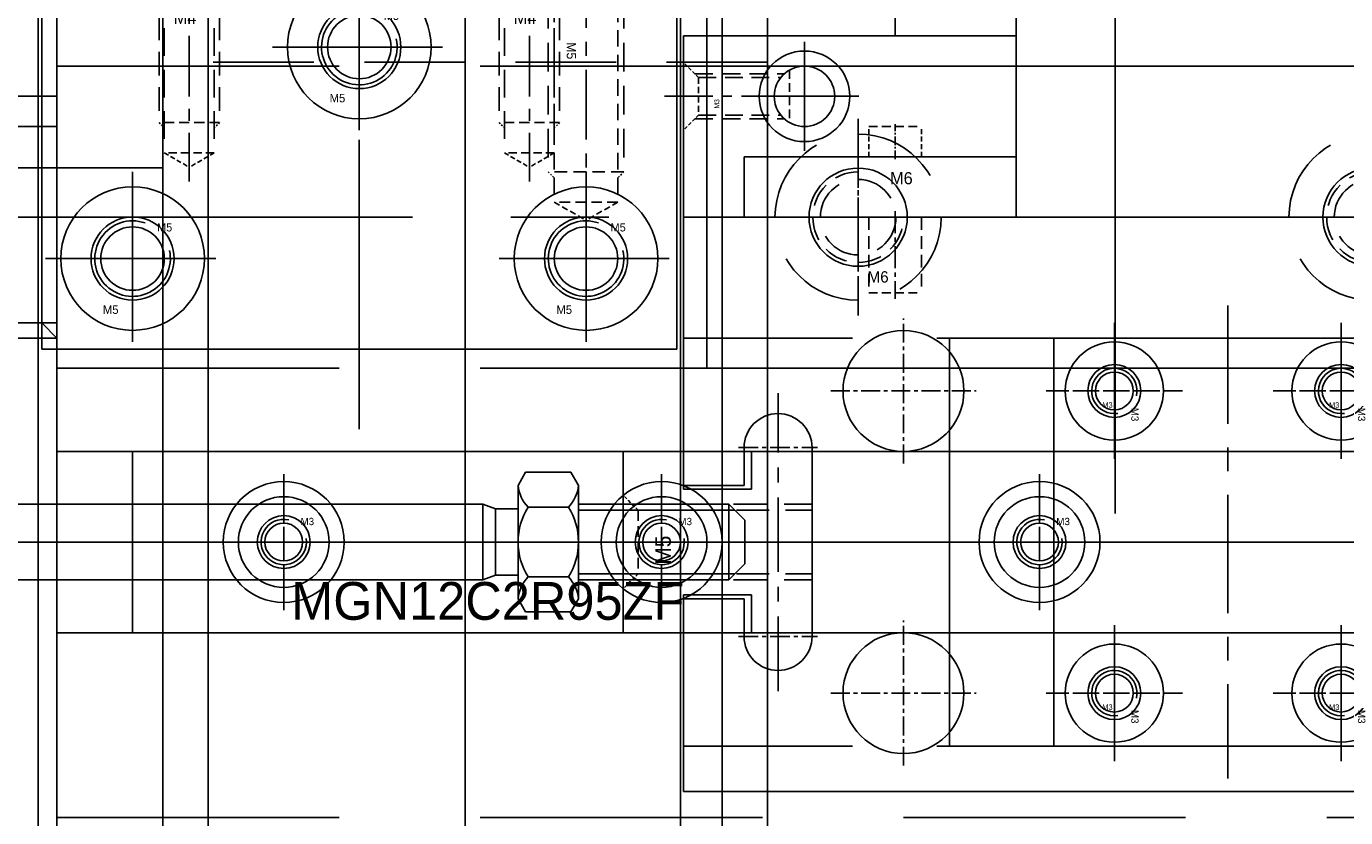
# Model space of a CAD drawing. Header units: millimetres. Extents: x -1657 to 8845, y -11980 to 3013.
# Tile 56 of 256: x 801 to 888, y -1017 to -964. Entities that reach past the tile are written whole.
import ezdxf

# ---------------------------------------------------------------- set-up
doc = ezdxf.new("R2010")
doc.units = ezdxf.units.MM
doc.linetypes.add('CENTER', pattern=[2, 1.25, -0.25, 0.25, -0.25])
doc.linetypes.add('DASHED', pattern=[0.75, 0.5, -0.25])
for name, color, linetype in [('图层110', 146, 'Continuous'), ('图层120', 150, 'Continuous'), ('图层134', 230, 'Continuous'), ('图层144', 182, 'Continuous'), ('图层147', 21, 'Continuous'), ('图层148', 112, 'Continuous'), ('图层149', 30, 'Continuous'), ('图层150', 22, 'Continuous'), ('图层151', 51, 'Continuous'), ('图层152', 223, 'Continuous'), ('图层163', 153, 'Continuous'), ('图层171', 118, 'Continuous'), ('方管', 252, 'Continuous'), ('裁切线轨', 252, 'Continuous'), ('装SHELL气缸', 252, 'Continuous')]:
    doc.layers.add(name, color=color, linetype=linetype)

# ---------------------------------------------------------------- blocks, each defined once
blk = doc.blocks.new('6F')
at = {"color": 4, "linetype": 'DASHED', "ltscale": 0.471405}
for p, q in [((1, 2.5), (0, 3.5)), ((1, -2.5), (0, -3.5))]:
    blk.add_line(p, q, dxfattribs=at)
at = {"color": 4, "linetype": 'DASHED', "ltscale": 4.5}
for p, q in [((0.5, 3), (14, 3)), ((0.5, -3), (14, -3))]:
    blk.add_line(p, q, dxfattribs=at)
at = {"color": 4, "linetype": 'DASHED', "ltscale": 0.235702}
for p, q in [((14, 3), (14.5, 2.5)), ((14, -3), (14.5, -2.5))]:
    blk.add_line(p, q, dxfattribs=at)
at = {"color": 4, "linetype": 'DASHED', "ltscale": 2}
blk.add_line((14, 3), (14, -3), dxfattribs=at)
at = {"color": 4, "linetype": 'DASHED', "ltscale": 1.666667}
for p, q in [((1, 2.5), (1, -2.5)), ((16, 2.5), (16, -2.5))]:
    blk.add_line(p, q, dxfattribs=at)
at = {"color": 4, "linetype": 'DASHED', "ltscale": 5}
for p, q in [((1, 2.5), (16, 2.5)), ((1, -2.5), (16, -2.5))]:
    blk.add_line(p, q, dxfattribs=at)
at = {"color": 4, "linetype": 'DASHED', "ltscale": 0.96225}
for p in [(16, 2.5), (16, -2.5)]:
    blk.add_line(p, (17.443, 0), dxfattribs=at)
at = {"color": 1, "linetype": 'CENTER', "ltscale": 4.23765}
blk.add_line((-2.156, 0), (19.033, 0), dxfattribs=at)
blk.add_text('M6', height=0.9239, rotation=90).set_placement((2.565, -1.765))
blk = doc.blocks.new('21073')
at = {"layer": '图层134', "color": 1, "linetype": 'CENTER', "ltscale": 14.55568}
blk.add_line((10, -6.0192), (10, 66.7592), dxfattribs=at)
at = {"layer": '图层134', "ltscale": 5}
for p, q in [((1, 61.74), (0, 60.74)), ((1, 61.74), (19, 61.74)), ((19, 61.74), (20, 60.74)), ((0, 0), (0, 60.74)), ((0, 60.74), (20, 60.74)), ((20, 0), (20, 60.74)), ((0, 0), (20, 0)), ((1, -1), (0, 0)), ((19, -1), (20, 0)), ((1, -1), (19, -1))]:
    blk.add_line(p, q, dxfattribs=at)
for p, rotation in [((10, 61.74), 270), ((10, -1), 90)]:
    blk.add_blockref('6F', p, dxfattribs=dict(at, rotation=rotation))
blk = doc.blocks.new('4F')
at = {"color": 4, "linetype": 'DASHED', "ltscale": 0.471405}
for p, q in [((1, 1.65), (0, 2.65)), ((1, -1.65), (0, -2.65))]:
    blk.add_line(p, q, dxfattribs=at)
at = {"color": 4, "linetype": 'DASHED', "ltscale": 3.116667}
for p, q in [((0.65, 2), (10, 2)), ((0.65, -2), (10, -2))]:
    blk.add_line(p, q, dxfattribs=at)
at = {"color": 4, "linetype": 'DASHED', "ltscale": 0.164992}
for p, q in [((10, 2), (10.35, 1.65)), ((10, -2), (10.35, -1.65))]:
    blk.add_line(p, q, dxfattribs=at)
at = {"color": 4, "linetype": 'DASHED', "ltscale": 1.333333}
blk.add_line((10, 2), (10, -2), dxfattribs=at)
at = {"color": 4, "linetype": 'DASHED', "ltscale": 1.1}
for p, q in [((1, 1.65), (1, -1.65)), ((12, 1.65), (12, -1.65))]:
    blk.add_line(p, q, dxfattribs=at)
at = {"color": 4, "linetype": 'DASHED', "ltscale": 3.666667}
for p, q in [((1, 1.65), (12, 1.65)), ((1, -1.65), (12, -1.65))]:
    blk.add_line(p, q, dxfattribs=at)
at = {"color": 4, "linetype": 'DASHED', "ltscale": 0.635085}
for p in [(12, 1.65), (12, -1.65)]:
    blk.add_line(p, (12.953, 0), dxfattribs=at)
at = {"color": 1, "linetype": 'CENTER', "ltscale": 3.210708}
blk.add_line((-2.156, 0), (13.898, 0), dxfattribs=at)
blk.add_text('M4', height=0.8081, rotation=90).set_placement((3.463, -1.03))
blk = doc.blocks.new('5A')
at = {"color": 1, "linetype": 'CENTER'}
for p, q in [((0, 5.75), (0, -5.75)), ((-5.75, 0), (5.75, 0))]:
    blk.add_line(p, q, dxfattribs=at)
for radius in [4.75, 2.75]:
    blk.add_circle((0, 0), radius)
blk.add_text('M5', height=0.56).set_placement((-1.965, -3.658))
blk = doc.blocks.new('5C')
at = {"color": 1, "linetype": 'CENTER'}
for p, q in [((0, 4.5), (0, -4.5)), ((-4.5, 0), (4.5, 0))]:
    blk.add_line(p, q, dxfattribs=at)
blk.add_circle((0, 0), 2.1)
at = {"color": 2, "linetype": 'Continuous'}
blk.add_arc((0, 0), 2.5, 70.7735, 12.49301, dxfattribs=at)
blk.add_text('M5', height=0.54).set_placement((1.623, 1.797))
blk = doc.blocks.new('228A5')
at = {"layer": '图层149', "color": 4, "linetype": 'DASHED', "ltscale": 0.471405}
for p, q in [((0, 0), (-1, 1)), ((0, -2.475), (-1, -3.475))]:
    blk.add_line(p, q, dxfattribs=at)
at = {"layer": '图层149', "color": 4, "linetype": 'DASHED', "ltscale": 2.420833}
for p, q in [((-0.262, 0.262), (5.677, 0.262)), ((-0.262, -2.737), (5.677, -2.737))]:
    blk.add_line(p, q, dxfattribs=at)
at = {"layer": '图层149', "color": 4, "linetype": 'DASHED', "ltscale": 0.825}
blk.add_line((0, 0), (0, -2.475), dxfattribs=at)
at = {"layer": '图层149', "color": 4, "linetype": 'DASHED', "ltscale": 2.333333}
for p, q in [((0, 0), (5.429, 0)), ((0, -2.475), (5.429, -2.475))]:
    blk.add_line(p, q, dxfattribs=at)
at = {"layer": '图层149', "color": 1, "linetype": 'CENTER', "ltscale": 2.55}
blk.add_line((-2.258, -1.237), (6.34, -1.237), dxfattribs=at)
at = {"layer": '图层149'}
blk.add_text('M3', height=0.3257, rotation=90, dxfattribs=at).set_placement((1.366, -2.048))
blk = doc.blocks.new('3C')
at = {"color": 1, "linetype": 'CENTER'}
for p, q in [((0, 4.5), (0, -4.5)), ((-4.5, 0), (4.5, 0))]:
    blk.add_line(p, q, dxfattribs=at)
blk.add_circle((0, 0), 1.25)
at = {"color": 2, "linetype": 'Continuous'}
blk.add_arc((0, 0), 1.5, 77.28966, 8.58276, dxfattribs=at)
blk.add_text('M3', height=0.4838).set_placement((1.112, 1.118))
blk = doc.blocks.new('529A5')
at = {"layer": '裁切线轨', "color": 1, "linetype": 'CENTER', "ltscale": 8.5376}
blk.add_line((15.66, -21.344), (15.66, 21.344), dxfattribs=at)
at = {"layer": '裁切线轨', "ltscale": 1.5}
for p, q in [((2.16, -18.4), (2.16, 18.4)), ((2.16, 18.4), (29.16, 18.4)), ((29.16, -18.4), (29.16, 18.4)), ((2.16, 11.5), (29.16, 11.5)), ((2.16, -11.5), (29.16, -11.5)), ((2.16, -18.4), (29.16, -18.4))]:
    blk.add_line(p, q, dxfattribs=at)
at = {"layer": '裁切线轨', "color": 1, "linetype": 'CENTER', "ltscale": 6.264}
blk.add_line((0, 0), (31.32, 0), dxfattribs=at)
at = {"layer": '裁切线轨', "ltscale": 1.5}
for p in [(5.66, 7.5), (25.66, 7.5), (5.66, -7.5), (25.66, -7.5)]:
    blk.add_blockref('3C', p, dxfattribs=at)
blk = doc.blocks.new('41DB8')
at = {"layer": '裁切线轨', "color": 1, "linetype": 'CENTER', "ltscale": 22.04}
blk.add_line((0, -88.424), (0, 21.776), dxfattribs=at)
at = {"layer": '裁切线轨', "ltscale": 1.55}
for p, q in [((-6, -80.824), (-6, 14.176)), ((6, -80.824), (6, 14.176)), ((-6, -80.824), (6, -80.824))]:
    blk.add_line(p, q, dxfattribs=at)
at = {"layer": '裁切线轨', "color": 1, "linetype": 'CENTER', "ltscale": 1.6704}
for p, q in [((0, -25), (0, -16.648)), ((-4.176, -20.824), (4.176, -20.824)), ((0, -50), (0, -41.648)), ((-4.176, -45.824), (4.176, -45.824)), ((0, -75), (0, -66.648)), ((-4.176, -70.824), (4.176, -70.824))]:
    blk.add_line(p, q, dxfattribs=at)
at = {"layer": '裁切线轨', "ltscale": 1.55}
for centre, radius in [((0, -20.824), 3), ((0, -20.824), 1.75), ((0, -45.824), 3), ((0, -45.824), 1.75), ((0, -70.824), 3), ((0, -70.824), 1.75)]:
    blk.add_circle(centre, radius, dxfattribs=at)
at = {"layer": '裁切线轨'}
blk.add_text('MGN12C2R95ZF', height=2.5, rotation=90, dxfattribs=at).set_placement((5.147, -70.332))
blk = doc.blocks.new('3A')
at = {"color": 1, "linetype": 'CENTER'}
for p, q in [((0, 4.25), (0, -4.25)), ((-4.25, 0), (4.25, 0))]:
    blk.add_line(p, q, dxfattribs=at)
for radius in [3.25, 1.75]:
    blk.add_circle((0, 0), radius)
blk.add_text('M3', height=0.3706).set_placement((-0.802, -1.114))
blk = doc.blocks.new('22DC4')
at = {"layer": '图层152', "color": 4, "linetype": 'DASHED', "ltscale": 0.471405}
for p, q in [((0, 0), (-1, 1)), ((0, -4.2), (-1, -5.2))]:
    blk.add_line(p, q, dxfattribs=at)
at = {"layer": '图层152', "color": 4, "linetype": 'DASHED', "ltscale": 4.466667}
for p, q in [((-0.4, 0.4), (11.5, 0.4)), ((-0.4, -4.6), (11.5, -4.6))]:
    blk.add_line(p, q, dxfattribs=at)
at = {"layer": '图层152', "color": 4, "linetype": 'DASHED', "ltscale": 1.4}
blk.add_line((0, 0), (0, -4.2), dxfattribs=at)
at = {"layer": '图层152', "color": 4, "linetype": 'DASHED', "ltscale": 4.333333}
for p, q in [((0, 0), (11.5, 0)), ((0, -4.2), (11.5, -4.2))]:
    blk.add_line(p, q, dxfattribs=at)
at = {"layer": '图层152', "color": 1, "linetype": 'CENTER', "ltscale": 3.6}
blk.add_line((-3, -2.1), (13.076, -2.1), dxfattribs=at)
at = {"layer": '图层152'}
blk.add_text('M5', height=1.0315, rotation=90, dxfattribs=at).set_placement((2.161, -3.593))
blk = doc.blocks.new('5F')
at = {"color": 4, "linetype": 'DASHED', "ltscale": 0.471405}
for p, q in [((1, 2.1), (0, 3.1)), ((1, -2.1), (0, -3.1))]:
    blk.add_line(p, q, dxfattribs=at)
at = {"color": 4, "linetype": 'DASHED', "ltscale": 3.8}
for p, q in [((0.6, 2.5), (12, 2.5)), ((0.6, -2.5), (12, -2.5))]:
    blk.add_line(p, q, dxfattribs=at)
at = {"color": 4, "linetype": 'DASHED', "ltscale": 1.4}
for p, q in [((1, 2.1), (1, -2.1)), ((14, 2.1), (14, -2.1))]:
    blk.add_line(p, q, dxfattribs=at)
at = {"color": 4, "linetype": 'DASHED', "ltscale": 2.166667}
for p, q in [((1, 2.1), (14, 2.1)), ((1, -2.1), (14, -2.1))]:
    blk.add_line(p, q, dxfattribs=at)
at = {"color": 4, "linetype": 'DASHED', "ltscale": 0.188562}
for p, q in [((12, 2.5), (12.4, 2.1)), ((12, -2.5), (12.4, -2.1))]:
    blk.add_line(p, q, dxfattribs=at)
at = {"color": 4, "linetype": 'DASHED', "ltscale": 1.666667}
blk.add_line((12, 2.5), (12, -2.5), dxfattribs=at)
at = {"color": 4, "linetype": 'DASHED', "ltscale": 0.80829}
for p in [(14, 2.1), (14, -2.1)]:
    blk.add_line(p, (15.212, 0), dxfattribs=at)
at = {"color": 1, "linetype": 'CENTER', "ltscale": 3.699214}
blk.add_line((-2.156, 0), (16.34, 0), dxfattribs=at)
blk.add_text('M5', height=0.6063).set_placement((3.422, -1.275))
blk = doc.blocks.new('6P1')
at = {"color": 1, "linetype": 'CENTER', "ltscale": 2.6}
for p, q in [((0, 6.5), (0, -6.5)), ((-6.5, 0), (6.5, 0))]:
    blk.add_line(p, q, dxfattribs=at)
at = {"color": 4, "linetype": 'DASHED', "ltscale": 11.513333}
blk.add_circle((0, 0), 5.5, dxfattribs=at)
blk.add_circle((0, 0), 3.25)
blk.add_text('M6', height=0.7505).set_placement((0.625, -4.327))
blk = doc.blocks.new('6E')
at = {"color": 1, "linetype": 'CENTER', "ltscale": 1.44}
for p, q in [((0, -3.6), (0, 3.6)), ((-3.6, 0), (3.6, 0))]:
    blk.add_line(p, q, dxfattribs=at)
at = {"color": 4, "linetype": 'DASHED', "ltscale": 5.233333}
blk.add_circle((0, 0), 2.5, dxfattribs=at)
at = {"color": 4, "linetype": 'DASHED', "ltscale": 3.14}
blk.add_arc((0, 0), 3, 90, 0, dxfattribs=at)
blk.add_text('M6', height=0.8062).set_placement((2.113, 2.179))
blk = doc.blocks.new('630B5')
at = {"layer": '装SHELL气缸'}
for p, q in [((68, -6.25), (68.502, -5.381)), ((68.502, -5.381), (71.498, -5.381)), ((72, -6.25), (71.498, -5.381)), ((68, -6.25), (68, -13.75)), ((72, -6.25), (72, -13.75)), ((65.662, -7.5), (8, -7.5)), ((66.5, -7.805), (65.662, -7.5)), ((65.662, -7.5), (65.662, -12.5)), ((66.5, -7.805), (66.5, -12.195)), ((68, -7.805), (66.5, -7.805)), ((68, -7.5), (68, -12.5)), ((68, -7.5), (68, -7.5)), ((68.667, -7.691), (71.333, -7.691)), ((81.95, -7.5), (72, -7.5)), ((81.95, -7.5), (81.95, -12.5)), ((83, -8.55), (81.95, -7.5)), ((68, -7.9), (68, -7.9)), ((82.35, -7.9), (72, -7.9)), ((83, -8.55), (83, -11.45)), ((84.052, -10), (-109.052, -10)), ((66.5, -12.195), (65.662, -12.5)), ((68, -12.195), (66.5, -12.195)), ((68, -12.1), (68, -12.1)), ((82.35, -12.1), (72, -12.1)), ((83, -11.45), (81.95, -12.5)), ((65.662, -12.5), (8, -12.5)), ((68, -12.5), (68, -12.5)), ((68.667, -12.309), (71.333, -12.309)), ((81.95, -12.5), (72, -12.5)), ((68, -13.75), (68.502, -14.619)), ((72, -13.75), (71.498, -14.619)), ((68.502, -14.619), (71.498, -14.619))]:
    blk.add_line(p, q, dxfattribs=at)
for centre, radius, start, end in [((70.425, -6.002), 2.437, 185.82902, 223.83759), ((69.575, -6.002), 2.437, 316.16241, 354.17098), ((72.333, -10), 4.333, 147.79577, 180), ((67.667, -10), 4.333, 0, 32.20423), ((72.333, -10), 4.333, 180, 212.20423), ((67.667, -10), 4.333, 327.79577, 0), ((70.425, -13.998), 2.437, 136.16241, 174.17098), ((69.575, -13.998), 2.437, 5.82902, 43.83759)]:
    blk.add_arc(centre, radius, start, end, dxfattribs=at)

msp = doc.modelspace()

# ---------------------------------------------------------------- linework, layer by layer
at = {"layer": '图层110', "ltscale": 0.625}
for p, q in [((802.7598, -970.9222), (802.7598, -940.9222)), ((692.7598, -970.9222), (802.7598, -970.9222))]:
    msp.add_line(p, q, dxfattribs=at)
at = {"layer": '图层120'}
for p, q in [((667.7598, -968.9222), (802.7598, -968.9222)), ((802.7598, -983.9222), (802.7598, -968.9222)), ((667.7598, -983.9222), (802.7598, -983.9222))]:
    msp.add_line(p, q, dxfattribs=at)
at = {"layer": '图层120', "color": 4, "linetype": 'DASHED', "ltscale": 10}
msp.add_line((772.7598, -970.9222), (802.7598, -970.9222), dxfattribs=at)
at = {"layer": '图层144', "ltscale": 1.375}
for p, q in [((801.5098, -1029.6622), (801.5098, -955.6622)), ((844.0098, -1029.6622), (844.0098, -955.6622))]:
    msp.add_line(p, q, dxfattribs=at)
at = {"layer": '图层147', "color": 1, "linetype": 'CENTER', "ltscale": 15.312}
msp.add_line((822.7598, -990.9422), (822.7598, -910.3822), dxfattribs=at)
at = {"layer": '图层147', "ltscale": 3}
for p, q in [((801.7598, -985.6622), (801.7598, -915.6622)), ((843.7598, -985.6622), (843.7598, -915.6622)), ((801.7598, -985.6622), (843.7598, -985.6622))]:
    msp.add_line(p, q, dxfattribs=at)
at = {"layer": '图层148', "ltscale": 3}
for p, q in [((866.2098, -972.9222), (866.2098, -950.9222)), ((858.2098, -964.9222), (858.2098, -954.9636)), ((844.2098, -976.9222), (844.2098, -964.9222)), ((844.2098, -964.9222), (866.2098, -964.9222)), ((848.2098, -972.9222), (866.2098, -972.9222)), ((848.2098, -976.9222), (848.2098, -972.9222)), ((844.2098, -976.9222), (848.2098, -976.9222))]:
    msp.add_line(p, q, dxfattribs=at)
at = {"layer": '图层148', "color": 1, "linetype": 'CENTER'}
for p, q in [((852.2098, -971.3222), (852.2098, -966.5222)), ((849.8098, -968.9222), (854.6098, -968.9222))]:
    msp.add_line(p, q, dxfattribs=at)
at = {"layer": '图层148', "color": 4, "linetype": 'DASHED', "ltscale": 0.666667}
for p, q in [((856.4598, -972.9222), (856.4598, -970.9222)), ((859.9598, -972.9222), (859.9598, -970.9222))]:
    msp.add_line(p, q, dxfattribs=at)
at = {"layer": '图层148', "color": 4, "linetype": 'DASHED', "ltscale": 1.166667}
msp.add_line((856.4598, -970.9222), (859.9598, -970.9222), dxfattribs=at)
at = {"layer": '图层148', "color": 1, "linetype": 'CENTER', "ltscale": 0.464}
msp.add_line((858.2098, -973.0822), (858.2098, -970.7622), dxfattribs=at)
at = {"layer": '图层148', "ltscale": 3}
msp.add_circle((852.2098, -968.9222), 2, dxfattribs=at)
at = {"layer": '图层149'}
for p, q in [((844.2098, -964.9222), (866.2098, -964.9222)), ((844.2098, -994.6722), (844.2098, -964.9222)), ((866.2098, -976.9222), (866.2098, -964.9222)), ((844.2098, -976.9222), (916.2098, -976.9222)), ((848.2098, -994.6722), (848.2098, -992.1722)), ((852.7098, -1004.6722), (852.7098, -992.1722)), ((844.2098, -1014.9222), (844.2098, -1002.1722)), ((848.2098, -1004.6722), (848.2098, -1002.1722)), ((844.2098, -1014.9222), (911.2098, -1014.9222))]:
    msp.add_line(p, q, dxfattribs=at)
at = {"layer": '图层149', "color": 1, "linetype": 'CENTER'}
for p, q in [((852.2098, -971.3222), (852.2098, -966.5222)), ((849.8098, -968.9222), (854.6098, -968.9222))]:
    msp.add_line(p, q, dxfattribs=at)
at = {"layer": '图层149', "color": 1, "linetype": 'CENTER', "ltscale": 1.16}
msp.add_line((858.2098, -976.5222), (858.2098, -982.3222), dxfattribs=at)
at = {"layer": '图层149', "color": 4, "linetype": 'DASHED', "ltscale": 1.666667}
for p, q in [((856.4598, -976.9222), (856.4598, -981.9222)), ((859.9598, -976.9222), (859.9598, -981.9222))]:
    msp.add_line(p, q, dxfattribs=at)
at = {"layer": '图层149', "color": 4, "linetype": 'DASHED', "ltscale": 1.166667}
msp.add_line((856.4598, -981.9222), (859.9598, -981.9222), dxfattribs=at)
at = {"layer": '图层149', "color": 4, "linetype": 'DASHED', "ltscale": 22.333333}
for p, q in [((844.2098, -984.9222), (911.2098, -984.9222)), ((844.2098, -1011.9222), (911.2098, -1011.9222))]:
    msp.add_line(p, q, dxfattribs=at)
at = {"layer": '图层149', "color": 1, "linetype": 'CENTER', "ltscale": 3.944}
msp.add_line((850.4598, -1008.2822), (850.4598, -988.5622), dxfattribs=at)
at = {"layer": '图层149', "color": 1, "linetype": 'CENTER', "ltscale": 1.044}
for p, q in [((847.8498, -992.1722), (853.0698, -992.1722)), ((847.8498, -1004.6722), (853.0698, -1004.6722))]:
    msp.add_line(p, q, dxfattribs=at)
at = {"layer": '图层149', "ltscale": 2}
for p, q in [((844.2098, -994.6722), (848.2098, -994.6722)), ((844.2098, -1002.1722), (848.2098, -1002.1722))]:
    msp.add_line(p, q, dxfattribs=at)
at = {"layer": '图层149', "color": 1, "linetype": 'CENTER', "ltscale": 16.704}
msp.add_line((838.4498, -998.4222), (921.9698, -998.4222), dxfattribs=at)
at = {"layer": '图层149'}
msp.add_circle((852.2098, -968.9222), 2, dxfattribs=at)
at = {"layer": '图层149', "ltscale": 2}
for centre, start, end in [((850.4598, -992.1722), 0, 180), ((850.4598, -1004.6722), 180, 0)]:
    msp.add_arc(centre, 2.25, start, end, dxfattribs=at)
at = {"layer": '图层150', "color": 1, "linetype": 'CENTER'}
for p, q in [((852.2098, -972.5222), (852.2098, -965.3222)), ((848.6098, -968.9222), (855.8098, -968.9222))]:
    msp.add_line(p, q, dxfattribs=at)
at = {"layer": '图层150', "color": 4, "linetype": 'DASHED', "ltscale": 1.154701}
msp.add_line((851.2098, -967.1901), (851.2098, -970.6542), dxfattribs=at)
at = {"layer": '图层150'}
msp.add_circle((852.2098, -968.9222), 3, dxfattribs=at)
at = {"layer": '图层150', "color": 4, "linetype": 'DASHED', "ltscale": 2.093333}
msp.add_circle((852.2098, -968.9222), 2, dxfattribs=at)
at = {"layer": '图层151', "ltscale": 1.5}
msp.add_line((802.7598, -1041.6622), (802.7598, -956.9222), dxfattribs=at)
at = {"layer": '图层151', "color": 4, "linetype": 'DASHED', "ltscale": 37.333333}
for p, q in [((802.7598, -966.9222), (914.7598, -966.9222)), ((802.7598, -986.9222), (914.7598, -986.9222)), ((802.7598, -992.4222), (914.7598, -992.4222)), ((802.7598, -1004.4222), (914.7598, -1004.4222)), ((802.7598, -1016.6622), (914.7598, -1016.6622))]:
    msp.add_line(p, q, dxfattribs=at)
at = {"layer": '图层151', "color": 1, "linetype": 'CENTER', "ltscale": 25.984}
for p, q in [((793.7998, -976.9222), (923.7198, -976.9222)), ((793.7998, -998.4222), (923.7198, -998.4222))]:
    msp.add_line(p, q, dxfattribs=at)
at = {"layer": '图层151', "color": 1, "linetype": 'CENTER'}
for p, q in [((858.7598, -993.2222), (858.7598, -983.6222)), ((853.9598, -988.4222), (863.5598, -988.4222)), ((858.7598, -1013.2222), (858.7598, -1003.6222)), ((853.9598, -1008.4222), (863.5598, -1008.4222))]:
    msp.add_line(p, q, dxfattribs=at)
at = {"layer": '图层151', "ltscale": 1.5}
for centre in [(858.7598, -988.4222), (817.7598, -998.4222), (842.7598, -998.4222), (867.7598, -998.4222), (858.7598, -1008.4222)]:
    msp.add_circle(centre, 4, dxfattribs=at)
at = {"layer": '图层152', "ltscale": 2}
for p, q in [((840.2098, -1004.4222), (840.2098, -992.4222)), ((840.2098, -992.4222), (844.2098, -992.4222)), ((844.2098, -994.9222), (844.2098, -992.4222)), ((848.7098, -992.4222), (852.7098, -992.4222)), ((848.7098, -994.9222), (848.7098, -992.4222)), ((852.7098, -1004.4222), (852.7098, -992.4222)), ((844.2098, -994.9222), (848.7098, -994.9222)), ((844.2098, -1001.9222), (848.7098, -1001.9222)), ((844.2098, -1004.4222), (844.2098, -1001.9222)), ((848.7098, -1004.4222), (848.7098, -1001.9222)), ((840.2098, -1004.4222), (844.2098, -1004.4222)), ((848.7098, -1004.4222), (852.7098, -1004.4222))]:
    msp.add_line(p, q, dxfattribs=at)
at = {"layer": '图层163', "color": 1, "linetype": 'CENTER', "ltscale": 27.84}
msp.add_line((872.7598, -996.5222), (872.7598, -857.3222), dxfattribs=at)
at = {"layer": '图层163', "ltscale": 1.5}
for p, q in [((845.7598, -986.9222), (845.7598, -866.9222)), ((845.7598, -966.9222), (899.7598, -966.9222)), ((845.7598, -986.9222), (899.7598, -986.9222))]:
    msp.add_line(p, q, dxfattribs=at)
at = {"layer": '图层171', "ltscale": 1.125}
for p, q in [((809.7598, -973.6622), (809.7598, -919.6622)), ((784.7598, -973.6622), (809.7598, -973.6622))]:
    msp.add_line(p, q, dxfattribs=at)
at = {"layer": '方管', "color": 1, "linetype": 'CENTER', "ltscale": 138.04}
msp.add_line((829.7598, -1066.3743), (829.7598, -504.0622), dxfattribs=at)
at = {"layer": '方管', "ltscale": 1.125}
for p, q in [((809.7598, -1029.6622), (809.7598, -551.6622)), ((849.7598, -1029.6622), (849.7598, -551.6622))]:
    msp.add_line(p, q, dxfattribs=at)
at = {"layer": '方管', "color": 4, "linetype": 'DASHED', "ltscale": 178.333333}
for p, q in [((812.7598, -1029.6622), (812.7598, -551.6622)), ((846.7598, -1029.6622), (846.7598, -551.6622))]:
    msp.add_line(p, q, dxfattribs=at)
at = {"layer": '方管', "color": 4, "linetype": 'DASHED', "ltscale": 13.333333}
msp.add_line((849.7598, -966.6622), (809.7598, -966.6622), dxfattribs=at)

# ---------------------------------------------------------------- block references
at = {"layer": '图层134', "ltscale": 5}
msp.add_blockref('21073', (782.7598, -1045.6622), dxfattribs=at)
at = {"layer": '图层144', "ltscale": 1.375, "rotation": 270}
for p in [(811.5098, -960.6622), (834.0098, -960.6622)]:
    msp.add_blockref('4F', p, dxfattribs=at)
at = {"layer": '图层144', "ltscale": 3}
for p in [(822.7598, -965.6622), (807.7598, -979.6622), (837.7598, -979.6622)]:
    msp.add_blockref('5C', p, dxfattribs=at)
at = {"layer": '图层147', "ltscale": 3}
for p in [(822.7598, -965.6622), (807.7598, -979.6622), (837.7598, -979.6622)]:
    msp.add_blockref('5A', p, dxfattribs=at)
at = {"layer": '图层149'}
msp.add_blockref('228A5', (845.2098, -967.6847), dxfattribs=at)
at = {"layer": '图层149', "ltscale": 1.5}
for p in [(872.7098, -988.4222), (887.7098, -988.4222), (872.7098, -1008.4222), (887.7098, -1008.4222)]:
    msp.add_blockref('3A', p, dxfattribs=at)
at = {"layer": '图层151', "ltscale": 4.5, "rotation": 270}
msp.add_blockref('5F', (837.7598, -961.9222), dxfattribs=at)
at = {"layer": '图层151', "ltscale": 1.5}
for name, p in [('6E', (855.7598, -976.9222)), ('6E', (889.7598, -976.9222)), ('3C', (817.7598, -998.4222)), ('3C', (842.7598, -998.4222)), ('3C', (867.7598, -998.4222))]:
    msp.add_blockref(name, p, dxfattribs=at)
at = {"layer": '图层152', "ltscale": 2}
msp.add_blockref('22DC4', (841.2098, -996.3222), dxfattribs=at)
at = {"layer": '图层163', "ltscale": 1.5}
for p in [(855.7598, -976.9222), (889.7598, -976.9222)]:
    msp.add_blockref('6P1', p, dxfattribs=at)
at = {"layer": '裁切线轨', "ltscale": 1.625, "rotation": 270}
msp.add_blockref('529A5', (880.2098, -982.7622), dxfattribs=at)
at = {"layer": '裁切线轨', "ltscale": 2.138047, "rotation": 270}
msp.add_blockref('41DB8', (888.5838, -998.4222), dxfattribs=at)
at = {"layer": '装SHELL气缸'}
msp.add_blockref('630B5', (765.2596, -988.4222), dxfattribs=at)

doc.saveas('drawing.dxf')
